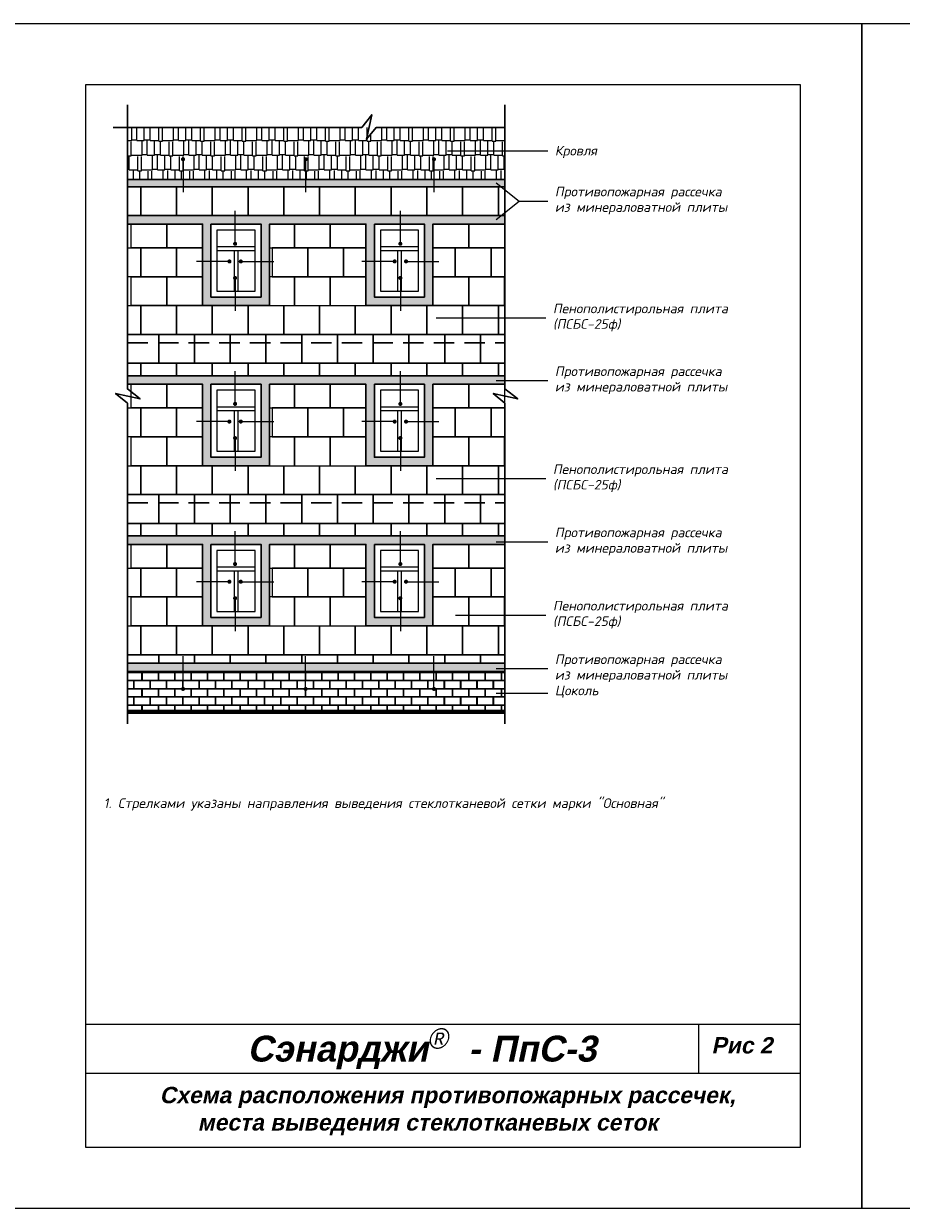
# Model space of a CAD drawing. Header units: inches. Extents: x 47 to 4151, y -1120 to 1902.
# Tile 61 of 93: x 262 to 477, y 1612 to 1902. Entities that reach past the tile are written whole.
import ezdxf

# ---------------------------------------------------------------- set-up
doc = ezdxf.new("R2010")
doc.units = ezdxf.units.IN
doc.header["$LTSCALE"] = 10
doc.header["$MEASUREMENT"] = 0
doc.linetypes.add('HIDDENX2', pattern=[0.75, 0.5, -0.25])
for name, color, linetype in [('DUBEL', 142, 'Continuous'), ('hatch', 240, 'Continuous'), ('ndp', 242, 'Continuous'), ('penoplast', 150, 'Continuous'), ('ramka', 248, 'Continuous'), ('wind', 82, 'Continuous')]:
    doc.layers.add(name, color=color, linetype=linetype)
doc.layers.add('Layer1', color=108, linetype='Continuous', lineweight=30)
doc.layers.add('list', color=5, linetype='Continuous', plot=False)
doc.styles.add('ndp', font='ARIALBD.TTF', dxfattribs={"oblique": 12})
doc.styles.add('style2', font='romans.shx', dxfattribs={"oblique": 12})
doc.dimstyles.new('1', dxfattribs={"dimtxt": 2, "dimasz": 2, "dimexe": 1, "dimexo": 0.7, "dimgap": 2, "dimtad": 0, "dimtih": 1, "dimtoh": 1, "dimdec": 4, "dimzin": 0, "dimdsep": 46, "dimtxsty": 'style2', "dimblk": 'ARCHTICK', "dimcen": 1.5, "dimdle": 1, "dimadec": 0, "dimazin": 0, "dimtfac": 1, "dimtdec": 4, "dimtofl": 0, "dimtmove": 0, "dimatfit": 2, "dimldrblk": 'DOTSMALL', "dimfxl": 1, "dimtolj": 1, "dimtzin": 0, "dimarcsym": 0})
pattern_1 = [(0, (-1576.6153, 2575.4049), (0.1875, 0.375), [0, -0.375])]

# ---------------------------------------------------------------- blocks, each defined once
blk = doc.blocks.new('_ArchTick')
at = {"layer": 'DUBEL', "color": 0, "const_width": 0.15}
blk.add_lwpolyline([(-0.5, -0.5), (0.5, 0.5)], dxfattribs=at)

msp = doc.modelspace()

# ---------------------------------------------------------------- hatches: boundary and pattern name
at = {"layer": 'hatch'}
h = msp.add_hatch(dxfattribs=at)
h.set_pattern_fill('AR-RSHKE', color=256, scale=0.3, style=0)
h.set_pattern_definition([(0, (-1576.6153, 2564.8748), (7.65, 3.6), [1.8, -1.5, 2.1, -0.9, 2.7, -1.2]), (0, (-1574.8153, 2565.0248), (7.65, 3.6), [1.5, -5.7, 1.2, -1.8]), (0, (-1571.2153, 2564.6498), (7.65, 3.6), [0.9, -9.3]), (90, (-1576.6153, 2564.8748), (-2.55, 3.6), [3.45, -10.95]), (90, (-1574.8153, 2564.8748), (-2.55, 3.6), [3.375, -11.025]), (90, (-1573.3153, 2564.8748), (-2.55, 3.6), [3.15, -11.25]), (90, (-1571.2153, 2564.6498), (-2.55, 3.6), [3.45, -10.95]), (90, (-1570.3153, 2564.6498), (-2.55, 3.6), [3.45, -10.95]), (90, (-1567.6153, 2564.8748), (-2.55, 3.6), [3.3, -11.1])])
h.paths.add_polyline_path([(380.154203, 1864.097318), (380.154203, 1876.85594), (348.585992, 1876.821516), (346.214011, 1873.935177), (346.845128, 1876.821516), (287.715458, 1876.821516), (287.715458, 1864.097318)])
h = msp.add_hatch(dxfattribs=at)
h.set_pattern_fill('DOTS', color=4, scale=6, style=0)
h.set_pattern_definition(pattern_1)
h.paths.add_polyline_path([(380.154203, 1853.168647), (380.154203, 1855.239717), (287.715458, 1855.239717), (287.715458, 1853.168647), (306.112663, 1853.168647), (306.112663, 1833.227561), (322.521914, 1833.227561), (322.521914, 1853.168647), (346.104204, 1853.168647), (346.104204, 1833.227561), (362.513455, 1833.227561), (362.513455, 1853.168647)])
h.paths.add_polyline_path([(360.442385, 1853.168647), (348.175275, 1853.168647), (348.175275, 1835.298631), (360.442385, 1835.298631)], flags=17)
h.paths.add_polyline_path([(320.450844, 1853.168647), (308.183734, 1853.168647), (308.183734, 1835.298631), (320.450844, 1835.298631)], flags=17)
h = msp.add_hatch(dxfattribs=at)
h.set_pattern_fill('DOTS', color=4, scale=6, style=0)
h.set_pattern_definition(pattern_1)
h.paths.add_polyline_path([(287.715458, 1816.039348), (287.715458, 1813.968278), (306.112663, 1813.968278), (306.112663, 1794.027192), (322.521914, 1794.027192), (322.521914, 1813.968278), (346.104204, 1813.968278), (346.104204, 1794.027192), (362.513455, 1794.027192), (362.513455, 1813.968278), (380.154203, 1813.968278), (380.154203, 1816.039348)])
h.paths.add_polyline_path([(360.442385, 1813.968278), (348.175275, 1813.968278), (348.175275, 1796.098262), (360.442385, 1796.098262)], flags=17)
h.paths.add_polyline_path([(320.450844, 1813.968278), (308.183734, 1813.968278), (308.183734, 1796.098262), (320.450844, 1796.098262)], flags=17)
h = msp.add_hatch(dxfattribs=at)
h.set_pattern_fill('DOTS', color=4, scale=6, style=0)
h.set_pattern_definition(pattern_1)
h.paths.add_polyline_path([(287.715458, 1776.838979), (287.715458, 1774.767909), (306.112663, 1774.767909), (306.112663, 1754.826823), (322.521914, 1754.826823), (322.521914, 1774.767909), (346.104204, 1774.767909), (346.104204, 1754.826823), (362.513455, 1754.826823), (362.513455, 1774.767909), (380.154203, 1774.767909), (380.154203, 1776.838979)])
h.paths.add_polyline_path([(360.442385, 1774.767909), (348.175275, 1774.767909), (348.175275, 1756.897893), (360.442385, 1756.897893)], flags=17)
h.paths.add_polyline_path([(320.450844, 1774.767909), (308.183734, 1774.767909), (308.183734, 1756.897893), (320.450844, 1756.897893)], flags=17)
h = msp.add_hatch(dxfattribs=at)
h.set_pattern_fill('AR-B816C', color=256, scale=0.25, style=0)
h.set_pattern_definition([(0, (-1576.6153, 2575.405), (2, 2), [3.90625, -0.09375]), (0, (-1578.6153, 2575.4987), (2, 2), [3.90625, -0.09375]), (90, (-1576.6153, 2575.405), (-2, 2), [-2.09375, 1.90625]), (90, (-1576.709, 2575.405), (-2, 2), [-2.09375, 1.90625])])
h.paths.add_polyline_path([(380.154203, 1733.775372), (380.154203, 1743.654282), (287.715458, 1743.654282), (287.715458, 1733.775372)])
at = {"layer": 'Layer1'}
h = msp.add_hatch(dxfattribs=at)
h.set_pattern_fill('DOTS', color=4, scale=6, style=0)
h.set_pattern_definition(pattern_1)
h.paths.add_polyline_path([(380.154203, 1862.308359), (380.154203, 1864.097318), (287.715458, 1864.097318), (287.715458, 1862.308359)])
h = msp.add_hatch(dxfattribs=at)
h.set_pattern_fill('DOTS', color=4, scale=6, style=0)
h.set_pattern_definition(pattern_1)
h.paths.add_polyline_path([(380.154203, 1743.654282), (380.154203, 1745.725352), (287.715458, 1745.725352), (287.715458, 1743.654282)])

# ---------------------------------------------------------------- linework, layer by layer
at = {"layer": 'hatch', "const_width": 1}
msp.add_lwpolyline([(287.715458, 1733.775372), (380.154203, 1733.775372)], dxfattribs=at)
at = {"layer": 'Layer1'}
for p, q in [((287.715458, 1864.097318), (380.154203, 1864.097318)), ((287.715458, 1862.308359), (380.154203, 1862.308359)), ((287.715458, 1862.308359), (380.154203, 1862.308359)), ((287.715458, 1862.308359), (380.154203, 1862.308359)), ((287.715458, 1745.725352), (380.154203, 1745.725352))]:
    msp.add_line(p, q, dxfattribs=at)
at = {"layer": 'Layer1', "color": 240, "linetype": 'HIDDENX2'}
for p, q in [((287.715458, 1824.12609), (380.154203, 1824.12609)), ((287.715458, 1784.925721), (380.154203, 1784.925721))]:
    msp.add_line(p, q, dxfattribs=at)
at = {"layer": 'Layer1', "color": 240}
for points in [[(287.715458, 1882.371935), (287.715458, 1812.827393), (290.830132, 1810.372661), (284.82912, 1811.684822), (287.715458, 1809.312841), (287.715458, 1730.854321)], [(380.154203, 1882.371935), (380.154203, 1812.827393), (383.268877, 1810.372661), (377.267865, 1811.684822), (380.154203, 1809.312841), (380.154203, 1730.854321)], [(284.244195, 1876.821516), (345.07144, 1876.821516), (347.526172, 1879.936189), (346.214011, 1873.935177), (348.585992, 1876.821516), (380.154203, 1876.85594)]]:
    msp.add_lwpolyline(points, dxfattribs=at)
at = {"layer": 'Layer1'}
for points in [[(380.154203, 1855.239717), (287.715458, 1855.239717)], [(287.715458, 1853.168647), (306.112663, 1853.168647), (306.112663, 1833.227561), (322.521914, 1833.227561), (322.521914, 1853.168647), (346.104204, 1853.168647), (346.104204, 1833.227561), (362.513455, 1833.227561), (362.513455, 1853.168647), (380.154203, 1853.168647)], [(380.154203, 1816.039348), (287.715458, 1816.039348)], [(287.715458, 1813.968278), (306.112663, 1813.968278), (306.112663, 1794.027192), (322.521914, 1794.027192), (322.521914, 1813.968278), (346.104204, 1813.968278), (346.104204, 1794.027192), (362.513455, 1794.027192), (362.513455, 1813.968278), (380.154203, 1813.968278)], [(380.154203, 1776.838979), (287.715458, 1776.838979)], [(287.715458, 1774.767909), (306.112663, 1774.767909), (306.112663, 1754.826823), (322.521914, 1754.826823), (322.521914, 1774.767909), (346.104204, 1774.767909), (346.104204, 1754.826823), (362.513455, 1754.826823), (362.513455, 1774.767909), (380.154203, 1774.767909)]]:
    msp.add_lwpolyline(points, dxfattribs=at)
for points in [[(308.183734, 1853.168647), (320.450844, 1853.168647), (320.450844, 1835.298631), (308.183734, 1835.298631)], [(348.175275, 1853.168647), (360.442385, 1853.168647), (360.442385, 1835.298631), (348.175275, 1835.298631)], [(308.183734, 1813.968278), (320.450844, 1813.968278), (320.450844, 1796.098262), (308.183734, 1796.098262)], [(348.175275, 1813.968278), (360.442385, 1813.968278), (360.442385, 1796.098262), (348.175275, 1796.098262)], [(308.183734, 1774.767909), (320.450844, 1774.767909), (320.450844, 1756.897893), (308.183734, 1756.897893)], [(348.175275, 1774.767909), (360.442385, 1774.767909), (360.442385, 1756.897893), (348.175275, 1756.897893)], [(287.715458, 1743.654282), (380.154203, 1743.654282), (380.154203, 1745.725352), (287.715458, 1745.725352)]]:
    msp.add_lwpolyline(points, close=True, dxfattribs=at)
at = {"layer": 'list'}
for points in [[(257.494698, 1612.234707), (467.494698, 1612.234707), (467.494698, 1902.234707), (257.494698, 1902.234707)], [(467.494698, 1612.234707), (677.494698, 1612.234707), (677.494698, 1902.234707), (467.494698, 1902.234707)]]:
    msp.add_lwpolyline(points, close=True, dxfattribs=at)
at = {"layer": 'ndp'}
for p, q in [((366.045374, 1871.083645), (390.609382, 1871.083645)), ((378.01504, 1863.287169), (383.634887, 1858.774038)), ((378.01504, 1854.260908), (383.634887, 1858.774038)), ((383.634887, 1858.774038), (390.609382, 1858.774038)), ((363.277309, 1830.223951), (390.130942, 1830.223951)), ((378.01504, 1814.862294), (390.609382, 1814.862294)), ((363.277309, 1790.879613), (390.130942, 1790.879613)), ((378.01504, 1775.402317), (390.609382, 1775.402317)), ((368.05159, 1757.451718), (390.130942, 1757.451718)), ((378.01504, 1744.343555), (390.609382, 1744.343555)), ((378.01504, 1738.3231), (390.609382, 1738.3231))]:
    msp.add_line(p, q, dxfattribs=at)
at = {"layer": 'penoplast'}
for points in [[(287.715458, 1862.308359), (291.005023, 1862.308359), (291.005023, 1855.239717), (287.715458, 1855.239717)], [(380.154203, 1855.239717), (378.523683, 1855.239717), (378.523683, 1862.308359), (380.154203, 1862.308359)], [(287.715458, 1847.364845), (291.005023, 1847.364845), (291.005023, 1840.296203), (287.715458, 1840.296203)], [(380.154203, 1840.296203), (376.735735, 1840.296203), (376.735735, 1847.364845), (380.154203, 1847.364845)], [(380.154203, 1833.227561), (380.017187, 1833.227561), (380.017187, 1840.296203), (380.154203, 1840.296203)], [(287.715458, 1833.227561), (291.005023, 1833.227561), (291.005023, 1826.158919), (287.715458, 1826.158919)], [(380.154203, 1826.158919), (378.523683, 1826.158919), (378.523683, 1833.227561), (380.154203, 1833.227561)], [(287.715458, 1826.158919), (295.380956, 1826.158919), (295.380956, 1819.090277), (287.715458, 1819.090277)], [(380.154203, 1819.090277), (374.14775, 1819.090277), (374.14775, 1826.158919), (380.154203, 1826.158919)], [(287.715458, 1819.090277), (291.005023, 1819.090277), (291.005023, 1816.039348), (287.715458, 1816.039348)], [(380.154203, 1816.039348), (378.523683, 1816.039348), (378.523683, 1819.090277), (380.154203, 1819.090277)], [(287.715458, 1808.164477), (291.005023, 1808.164477), (291.005023, 1801.095834), (287.715458, 1801.095834)], [(380.154203, 1801.095834), (376.735735, 1801.095834), (376.735735, 1808.164477), (380.154203, 1808.164477)], [(380.154203, 1794.027192), (380.017187, 1794.027192), (380.017187, 1801.095834), (380.154203, 1801.095834)], [(287.715458, 1794.027192), (291.005023, 1794.027192), (291.005023, 1786.95855), (287.715458, 1786.95855)], [(380.154203, 1786.95855), (378.523683, 1786.95855), (378.523683, 1794.027192), (380.154203, 1794.027192)], [(287.715458, 1786.95855), (295.380956, 1786.95855), (295.380956, 1779.889908), (287.715458, 1779.889908)], [(380.154203, 1779.889908), (374.14775, 1779.889908), (374.14775, 1786.95855), (380.154203, 1786.95855)], [(287.715458, 1779.889908), (291.005023, 1779.889908), (291.005023, 1776.838979), (287.715458, 1776.838979)], [(380.154203, 1776.838979), (378.523683, 1776.838979), (378.523683, 1779.889908), (380.154203, 1779.889908)], [(287.715458, 1768.964108), (291.005023, 1768.964108), (291.005023, 1761.895465), (287.715458, 1761.895465)], [(380.154203, 1761.895465), (376.735735, 1761.895465), (376.735735, 1768.964108), (380.154203, 1768.964108)], [(380.154203, 1754.826823), (380.017187, 1754.826823), (380.017187, 1761.895465), (380.154203, 1761.895465)], [(287.715458, 1754.826823), (291.005023, 1754.826823), (291.005023, 1747.758181), (287.715458, 1747.758181)], [(380.154203, 1747.758181), (378.523683, 1747.758181), (378.523683, 1754.826823), (380.154203, 1754.826823)], [(287.715458, 1747.758181), (295.380956, 1747.758181), (295.380956, 1745.725352), (287.715458, 1745.725352)], [(380.154203, 1745.725352), (374.14775, 1745.725352), (374.14775, 1747.758181), (380.154203, 1747.758181)]]:
    msp.add_lwpolyline(points, dxfattribs=at)
for points in [[(291.005023, 1855.239717), (291.005023, 1862.308359), (299.756889, 1862.308359), (299.756889, 1855.239717)], [(299.756889, 1855.239717), (299.756889, 1862.308359), (308.508755, 1862.308359), (308.508755, 1855.239717)], [(308.508755, 1855.239717), (308.508755, 1862.308359), (317.260621, 1862.308359), (317.260621, 1855.239717)], [(317.260621, 1855.239717), (317.260621, 1862.308359), (326.012487, 1862.308359), (326.012487, 1855.239717)], [(326.012487, 1855.239717), (326.012487, 1862.308359), (334.764353, 1862.308359), (334.764353, 1855.239717)], [(334.764353, 1855.239717), (334.764353, 1862.308359), (343.516219, 1862.308359), (343.516219, 1855.239717)], [(343.516219, 1855.239717), (343.516219, 1862.308359), (352.268085, 1862.308359), (352.268085, 1855.239717)], [(352.268085, 1855.239717), (352.268085, 1862.308359), (361.019951, 1862.308359), (361.019951, 1855.239717)], [(361.019951, 1855.239717), (361.019951, 1862.308359), (369.771817, 1862.308359), (369.771817, 1855.239717)], [(369.771817, 1855.239717), (369.771817, 1862.308359), (378.523683, 1862.308359), (378.523683, 1855.239717)], [(288.608931, 1847.364845), (288.608931, 1853.168647), (297.360797, 1853.168647), (297.360797, 1847.364845)], [(297.360797, 1847.364845), (297.360797, 1853.168647), (306.112663, 1853.168647), (306.112663, 1847.364845)], [(328.600472, 1847.364845), (328.600472, 1853.168647), (322.521914, 1853.168647), (322.521914, 1847.364845)], [(337.352338, 1847.364845), (337.352338, 1853.168647), (328.600472, 1853.168647), (328.600472, 1847.364845)], [(346.104204, 1847.364845), (346.104204, 1853.168647), (337.352338, 1853.168647), (337.352338, 1847.364845)], [(362.513455, 1847.364845), (362.513455, 1853.168647), (371.265321, 1853.168647), (371.265321, 1847.364845)], [(371.265321, 1847.364845), (371.265321, 1853.168647), (380.017187, 1853.168647), (380.017187, 1847.364845)], [(291.005023, 1840.296203), (291.005023, 1847.364845), (299.756889, 1847.364845), (299.756889, 1840.296203)], [(299.756889, 1840.296203), (299.756889, 1847.364845), (306.112663, 1847.364845), (306.112663, 1840.296203)], [(331.881924, 1840.296203), (331.881924, 1847.364845), (323.130058, 1847.364845), (323.130058, 1840.296203)], [(340.63379, 1840.296203), (340.63379, 1847.364845), (331.881924, 1847.364845), (331.881924, 1840.296203)], [(346.104204, 1840.296203), (346.104204, 1847.364845), (340.63379, 1847.364845), (340.63379, 1840.296203)], [(362.513455, 1840.296203), (362.513455, 1847.364845), (367.983869, 1847.364845), (367.983869, 1840.296203)], [(367.983869, 1840.296203), (367.983869, 1847.364845), (376.735735, 1847.364845), (376.735735, 1840.296203)], [(288.608931, 1833.227561), (288.608931, 1840.296203), (297.360797, 1840.296203), (297.360797, 1833.227561)], [(297.360797, 1833.227561), (297.360797, 1840.296203), (306.112663, 1840.296203), (306.112663, 1833.227561)], [(328.600472, 1833.227561), (328.600472, 1840.296203), (322.521914, 1840.296203), (322.521914, 1833.227561)], [(337.352338, 1833.227561), (337.352338, 1840.296203), (328.600472, 1840.296203), (328.600472, 1833.227561)], [(346.104204, 1833.227561), (346.104204, 1840.296203), (337.352338, 1840.296203), (337.352338, 1833.227561)], [(362.513455, 1833.227561), (362.513455, 1840.296203), (371.265321, 1840.296203), (371.265321, 1833.227561)], [(371.265321, 1833.227561), (371.265321, 1840.296203), (380.017187, 1840.296203), (380.017187, 1833.227561)], [(291.005023, 1826.158919), (291.005023, 1833.227561), (299.756889, 1833.227561), (299.756889, 1826.158919)], [(299.756889, 1826.158919), (299.756889, 1833.227561), (308.508755, 1833.227561), (308.508755, 1826.158919)], [(308.508755, 1826.158919), (308.508755, 1833.227561), (317.260621, 1833.227561), (317.260621, 1826.158919)], [(317.260621, 1826.158919), (317.260621, 1833.227561), (326.012487, 1833.227561), (326.012487, 1826.158919)], [(326.012487, 1826.158919), (326.012487, 1833.227561), (334.764353, 1833.227561), (334.764353, 1826.158919)], [(334.764353, 1826.158919), (334.764353, 1833.227561), (343.516219, 1833.227561), (343.516219, 1826.158919)], [(343.516219, 1826.158919), (343.516219, 1833.227561), (352.268085, 1833.227561), (352.268085, 1826.158919)], [(352.268085, 1826.158919), (352.268085, 1833.227561), (361.019951, 1833.227561), (361.019951, 1826.158919)], [(361.019951, 1826.158919), (361.019951, 1833.227561), (369.771817, 1833.227561), (369.771817, 1826.158919)], [(369.771817, 1826.158919), (369.771817, 1833.227561), (378.523683, 1833.227561), (378.523683, 1826.158919)], [(295.380956, 1819.090277), (295.380956, 1826.158919), (304.132822, 1826.158919), (304.132822, 1819.090277)], [(304.132822, 1819.090277), (304.132822, 1826.158919), (312.884688, 1826.158919), (312.884688, 1819.090277)], [(312.884688, 1819.090277), (312.884688, 1826.158919), (321.636554, 1826.158919), (321.636554, 1819.090277)], [(321.636554, 1819.090277), (321.636554, 1826.158919), (330.38842, 1826.158919), (330.38842, 1819.090277)], [(330.38842, 1819.090277), (330.38842, 1826.158919), (339.140286, 1826.158919), (339.140286, 1819.090277)], [(339.140286, 1819.090277), (339.140286, 1826.158919), (347.892152, 1826.158919), (347.892152, 1819.090277)], [(347.892152, 1819.090277), (347.892152, 1826.158919), (356.644018, 1826.158919), (356.644018, 1819.090277)], [(356.644018, 1819.090277), (356.644018, 1826.158919), (365.395884, 1826.158919), (365.395884, 1819.090277)], [(365.395884, 1819.090277), (365.395884, 1826.158919), (374.14775, 1826.158919), (374.14775, 1819.090277)], [(291.005023, 1816.039348), (291.005023, 1819.090277), (299.756889, 1819.090277), (299.756889, 1816.039348)], [(299.756889, 1816.039348), (299.756889, 1819.090277), (308.508755, 1819.090277), (308.508755, 1816.039348)], [(308.508755, 1816.039348), (308.508755, 1819.090277), (317.260621, 1819.090277), (317.260621, 1816.039348)], [(317.260621, 1816.039348), (317.260621, 1819.090277), (326.012487, 1819.090277), (326.012487, 1816.039348)], [(326.012487, 1816.039348), (326.012487, 1819.090277), (334.764353, 1819.090277), (334.764353, 1816.039348)], [(334.764353, 1816.039348), (334.764353, 1819.090277), (343.516219, 1819.090277), (343.516219, 1816.039348)], [(343.516219, 1816.039348), (343.516219, 1819.090277), (352.268085, 1819.090277), (352.268085, 1816.039348)], [(352.268085, 1816.039348), (352.268085, 1819.090277), (361.019951, 1819.090277), (361.019951, 1816.039348)], [(361.019951, 1816.039348), (361.019951, 1819.090277), (369.771817, 1819.090277), (369.771817, 1816.039348)], [(369.771817, 1816.039348), (369.771817, 1819.090277), (378.523683, 1819.090277), (378.523683, 1816.039348)], [(288.608931, 1808.164477), (288.608931, 1813.968278), (297.360797, 1813.968278), (297.360797, 1808.164477)], [(297.360797, 1808.164477), (297.360797, 1813.968278), (306.112663, 1813.968278), (306.112663, 1808.164477)], [(328.600472, 1808.164477), (328.600472, 1813.968278), (322.521914, 1813.968278), (322.521914, 1808.164477)], [(337.352338, 1808.164477), (337.352338, 1813.968278), (328.600472, 1813.968278), (328.600472, 1808.164477)], [(346.104204, 1808.164477), (346.104204, 1813.968278), (337.352338, 1813.968278), (337.352338, 1808.164477)], [(362.513455, 1808.164477), (362.513455, 1813.968278), (371.265321, 1813.968278), (371.265321, 1808.164477)], [(371.265321, 1808.164477), (371.265321, 1813.968278), (380.017187, 1813.968278), (380.017187, 1808.164477)], [(291.005023, 1801.095834), (291.005023, 1808.164477), (299.756889, 1808.164477), (299.756889, 1801.095834)], [(299.756889, 1801.095834), (299.756889, 1808.164477), (306.112663, 1808.164477), (306.112663, 1801.095834)], [(331.881924, 1801.095834), (331.881924, 1808.164477), (323.130058, 1808.164477), (323.130058, 1801.095834)], [(340.63379, 1801.095834), (340.63379, 1808.164477), (331.881924, 1808.164477), (331.881924, 1801.095834)], [(346.104204, 1801.095834), (346.104204, 1808.164477), (340.63379, 1808.164477), (340.63379, 1801.095834)], [(362.513455, 1801.095834), (362.513455, 1808.164477), (367.983869, 1808.164477), (367.983869, 1801.095834)], [(367.983869, 1801.095834), (367.983869, 1808.164477), (376.735735, 1808.164477), (376.735735, 1801.095834)], [(288.608931, 1794.027192), (288.608931, 1801.095834), (297.360797, 1801.095834), (297.360797, 1794.027192)], [(297.360797, 1794.027192), (297.360797, 1801.095834), (306.112663, 1801.095834), (306.112663, 1794.027192)], [(328.600472, 1794.027192), (328.600472, 1801.095834), (322.521914, 1801.095834), (322.521914, 1794.027192)], [(337.352338, 1794.027192), (337.352338, 1801.095834), (328.600472, 1801.095834), (328.600472, 1794.027192)], [(346.104204, 1794.027192), (346.104204, 1801.095834), (337.352338, 1801.095834), (337.352338, 1794.027192)], [(362.513455, 1794.027192), (362.513455, 1801.095834), (371.265321, 1801.095834), (371.265321, 1794.027192)], [(371.265321, 1794.027192), (371.265321, 1801.095834), (380.017187, 1801.095834), (380.017187, 1794.027192)], [(291.005023, 1786.95855), (291.005023, 1794.027192), (299.756889, 1794.027192), (299.756889, 1786.95855)], [(299.756889, 1786.95855), (299.756889, 1794.027192), (308.508755, 1794.027192), (308.508755, 1786.95855)], [(308.508755, 1786.95855), (308.508755, 1794.027192), (317.260621, 1794.027192), (317.260621, 1786.95855)], [(317.260621, 1786.95855), (317.260621, 1794.027192), (326.012487, 1794.027192), (326.012487, 1786.95855)], [(326.012487, 1786.95855), (326.012487, 1794.027192), (334.764353, 1794.027192), (334.764353, 1786.95855)], [(334.764353, 1786.95855), (334.764353, 1794.027192), (343.516219, 1794.027192), (343.516219, 1786.95855)], [(343.516219, 1786.95855), (343.516219, 1794.027192), (352.268085, 1794.027192), (352.268085, 1786.95855)], [(352.268085, 1786.95855), (352.268085, 1794.027192), (361.019951, 1794.027192), (361.019951, 1786.95855)], [(361.019951, 1786.95855), (361.019951, 1794.027192), (369.771817, 1794.027192), (369.771817, 1786.95855)], [(369.771817, 1786.95855), (369.771817, 1794.027192), (378.523683, 1794.027192), (378.523683, 1786.95855)], [(295.380956, 1779.889908), (295.380956, 1786.95855), (304.132822, 1786.95855), (304.132822, 1779.889908)], [(304.132822, 1779.889908), (304.132822, 1786.95855), (312.884688, 1786.95855), (312.884688, 1779.889908)], [(312.884688, 1779.889908), (312.884688, 1786.95855), (321.636554, 1786.95855), (321.636554, 1779.889908)], [(321.636554, 1779.889908), (321.636554, 1786.95855), (330.38842, 1786.95855), (330.38842, 1779.889908)], [(330.38842, 1779.889908), (330.38842, 1786.95855), (339.140286, 1786.95855), (339.140286, 1779.889908)], [(339.140286, 1779.889908), (339.140286, 1786.95855), (347.892152, 1786.95855), (347.892152, 1779.889908)], [(347.892152, 1779.889908), (347.892152, 1786.95855), (356.644018, 1786.95855), (356.644018, 1779.889908)], [(356.644018, 1779.889908), (356.644018, 1786.95855), (365.395884, 1786.95855), (365.395884, 1779.889908)], [(365.395884, 1779.889908), (365.395884, 1786.95855), (374.14775, 1786.95855), (374.14775, 1779.889908)], [(291.005023, 1776.838979), (291.005023, 1779.889908), (299.756889, 1779.889908), (299.756889, 1776.838979)], [(299.756889, 1776.838979), (299.756889, 1779.889908), (308.508755, 1779.889908), (308.508755, 1776.838979)], [(308.508755, 1776.838979), (308.508755, 1779.889908), (317.260621, 1779.889908), (317.260621, 1776.838979)], [(317.260621, 1776.838979), (317.260621, 1779.889908), (326.012487, 1779.889908), (326.012487, 1776.838979)], [(326.012487, 1776.838979), (326.012487, 1779.889908), (334.764353, 1779.889908), (334.764353, 1776.838979)], [(334.764353, 1776.838979), (334.764353, 1779.889908), (343.516219, 1779.889908), (343.516219, 1776.838979)], [(343.516219, 1776.838979), (343.516219, 1779.889908), (352.268085, 1779.889908), (352.268085, 1776.838979)], [(352.268085, 1776.838979), (352.268085, 1779.889908), (361.019951, 1779.889908), (361.019951, 1776.838979)], [(361.019951, 1776.838979), (361.019951, 1779.889908), (369.771817, 1779.889908), (369.771817, 1776.838979)], [(369.771817, 1776.838979), (369.771817, 1779.889908), (378.523683, 1779.889908), (378.523683, 1776.838979)], [(288.608931, 1768.964108), (288.608931, 1774.767909), (297.360797, 1774.767909), (297.360797, 1768.964108)], [(297.360797, 1768.964108), (297.360797, 1774.767909), (306.112663, 1774.767909), (306.112663, 1768.964108)], [(328.600472, 1768.964108), (328.600472, 1774.767909), (322.521914, 1774.767909), (322.521914, 1768.964108)], [(337.352338, 1768.964108), (337.352338, 1774.767909), (328.600472, 1774.767909), (328.600472, 1768.964108)], [(346.104204, 1768.964108), (346.104204, 1774.767909), (337.352338, 1774.767909), (337.352338, 1768.964108)], [(362.513455, 1768.964108), (362.513455, 1774.767909), (371.265321, 1774.767909), (371.265321, 1768.964108)], [(371.265321, 1768.964108), (371.265321, 1774.767909), (380.017187, 1774.767909), (380.017187, 1768.964108)], [(291.005023, 1761.895465), (291.005023, 1768.964108), (299.756889, 1768.964108), (299.756889, 1761.895465)], [(299.756889, 1761.895465), (299.756889, 1768.964108), (306.112663, 1768.964108), (306.112663, 1761.895465)], [(331.881924, 1761.895465), (331.881924, 1768.964108), (323.130058, 1768.964108), (323.130058, 1761.895465)], [(340.63379, 1761.895465), (340.63379, 1768.964108), (331.881924, 1768.964108), (331.881924, 1761.895465)], [(346.104204, 1761.895465), (346.104204, 1768.964108), (340.63379, 1768.964108), (340.63379, 1761.895465)], [(362.513455, 1761.895465), (362.513455, 1768.964108), (367.983869, 1768.964108), (367.983869, 1761.895465)], [(367.983869, 1761.895465), (367.983869, 1768.964108), (376.735735, 1768.964108), (376.735735, 1761.895465)], [(288.608931, 1754.826823), (288.608931, 1761.895465), (297.360797, 1761.895465), (297.360797, 1754.826823)], [(297.360797, 1754.826823), (297.360797, 1761.895465), (306.112663, 1761.895465), (306.112663, 1754.826823)], [(328.600472, 1754.826823), (328.600472, 1761.895465), (322.521914, 1761.895465), (322.521914, 1754.826823)], [(337.352338, 1754.826823), (337.352338, 1761.895465), (328.600472, 1761.895465), (328.600472, 1754.826823)], [(346.104204, 1754.826823), (346.104204, 1761.895465), (337.352338, 1761.895465), (337.352338, 1754.826823)], [(362.513455, 1754.826823), (362.513455, 1761.895465), (371.265321, 1761.895465), (371.265321, 1754.826823)], [(371.265321, 1754.826823), (371.265321, 1761.895465), (380.017187, 1761.895465), (380.017187, 1754.826823)], [(291.005023, 1747.758181), (291.005023, 1754.826823), (299.756889, 1754.826823), (299.756889, 1747.758181)], [(299.756889, 1747.758181), (299.756889, 1754.826823), (308.508755, 1754.826823), (308.508755, 1747.758181)], [(308.508755, 1747.758181), (308.508755, 1754.826823), (317.260621, 1754.826823), (317.260621, 1747.758181)], [(317.260621, 1747.758181), (317.260621, 1754.826823), (326.012487, 1754.826823), (326.012487, 1747.758181)], [(326.012487, 1747.758181), (326.012487, 1754.826823), (334.764353, 1754.826823), (334.764353, 1747.758181)], [(334.764353, 1747.758181), (334.764353, 1754.826823), (343.516219, 1754.826823), (343.516219, 1747.758181)], [(343.516219, 1747.758181), (343.516219, 1754.826823), (352.268085, 1754.826823), (352.268085, 1747.758181)], [(352.268085, 1747.758181), (352.268085, 1754.826823), (361.019951, 1754.826823), (361.019951, 1747.758181)], [(361.019951, 1747.758181), (361.019951, 1754.826823), (369.771817, 1754.826823), (369.771817, 1747.758181)], [(369.771817, 1747.758181), (369.771817, 1754.826823), (378.523683, 1754.826823), (378.523683, 1747.758181)], [(295.380956, 1745.725352), (295.380956, 1747.758181), (304.132822, 1747.758181), (304.132822, 1745.725352)], [(304.132822, 1745.725352), (304.132822, 1747.758181), (312.884688, 1747.758181), (312.884688, 1745.725352)], [(312.884688, 1745.725352), (312.884688, 1747.758181), (321.636554, 1747.758181), (321.636554, 1745.725352)], [(321.636554, 1745.725352), (321.636554, 1747.758181), (330.38842, 1747.758181), (330.38842, 1745.725352)], [(330.38842, 1745.725352), (330.38842, 1747.758181), (339.140286, 1747.758181), (339.140286, 1745.725352)], [(339.140286, 1745.725352), (339.140286, 1747.758181), (347.892152, 1747.758181), (347.892152, 1745.725352)], [(347.892152, 1745.725352), (347.892152, 1747.758181), (356.644018, 1747.758181), (356.644018, 1745.725352)], [(356.644018, 1745.725352), (356.644018, 1747.758181), (365.395884, 1747.758181), (365.395884, 1745.725352)], [(365.395884, 1745.725352), (365.395884, 1747.758181), (374.14775, 1747.758181), (374.14775, 1745.725352)]]:
    msp.add_lwpolyline(points, close=True, dxfattribs=at)
at = {"layer": 'ramka'}
for p, q in [((452.494698, 1657.234707), (277.494698, 1657.234707)), ((427.494698, 1657.234707), (427.494698, 1645.234707)), ((452.494698, 1645.234707), (277.494698, 1645.234707))]:
    msp.add_line(p, q, dxfattribs=at)
msp.add_lwpolyline([(277.494698, 1627.234707), (452.494698, 1627.234707), (452.494698, 1887.234707), (277.494698, 1887.234707)], close=True, dxfattribs=at)
at = {"layer": 'wind'}
for p, q in [((309.648201, 1847.65592), (318.986376, 1847.65592)), ((349.639742, 1847.65592), (358.977917, 1847.65592)), ((309.648201, 1846.722103), (318.986376, 1846.722103)), ((313.85038, 1846.722103), (313.85038, 1836.763099)), ((314.784198, 1846.722103), (314.784198, 1836.763099)), ((349.639742, 1846.722103), (358.977917, 1846.722103)), ((353.841921, 1846.722103), (353.841921, 1836.763099)), ((354.775739, 1846.722103), (354.775739, 1836.763099)), ((309.648201, 1808.455551), (318.986376, 1808.455551)), ((309.648201, 1807.521734), (318.986376, 1807.521734)), ((313.85038, 1807.521734), (313.85038, 1797.56273)), ((314.784198, 1807.521734), (314.784198, 1797.56273)), ((349.639742, 1808.455551), (358.977917, 1808.455551)), ((349.639742, 1807.521734), (358.977917, 1807.521734)), ((353.841921, 1807.521734), (353.841921, 1797.56273)), ((354.775739, 1807.521734), (354.775739, 1797.56273)), ((309.648201, 1769.255182), (318.986376, 1769.255182)), ((349.639742, 1769.255182), (358.977917, 1769.255182)), ((309.648201, 1768.321365), (318.986376, 1768.321365)), ((313.85038, 1768.321365), (313.85038, 1758.362361)), ((314.784198, 1768.321365), (314.784198, 1758.362361)), ((349.639742, 1768.321365), (358.977917, 1768.321365)), ((353.841921, 1768.321365), (353.841921, 1758.362361)), ((354.775739, 1768.321365), (354.775739, 1758.362361))]:
    msp.add_line(p, q, dxfattribs=at)
for points in [[(308.183734, 1853.168647), (320.450844, 1853.168647), (320.450844, 1835.298631), (308.183734, 1835.298631)], [(348.175275, 1853.168647), (360.442385, 1853.168647), (360.442385, 1835.298631), (348.175275, 1835.298631)], [(309.648201, 1836.763099), (318.986376, 1836.763099), (318.986376, 1851.704179), (309.648201, 1851.704179)], [(349.639742, 1836.763099), (358.977917, 1836.763099), (358.977917, 1851.704179), (349.639742, 1851.704179)], [(308.183734, 1813.968278), (320.450844, 1813.968278), (320.450844, 1796.098262), (308.183734, 1796.098262)], [(309.648201, 1797.56273), (318.986376, 1797.56273), (318.986376, 1812.50381), (309.648201, 1812.50381)], [(348.175275, 1813.968278), (360.442385, 1813.968278), (360.442385, 1796.098262), (348.175275, 1796.098262)], [(349.639742, 1797.56273), (358.977917, 1797.56273), (358.977917, 1812.50381), (349.639742, 1812.50381)], [(308.183734, 1774.767909), (320.450844, 1774.767909), (320.450844, 1756.897893), (308.183734, 1756.897893)], [(309.648201, 1758.362361), (318.986376, 1758.362361), (318.986376, 1773.303441), (309.648201, 1773.303441)], [(348.175275, 1774.767909), (360.442385, 1774.767909), (360.442385, 1756.897893), (348.175275, 1756.897893)], [(349.639742, 1758.362361), (358.977917, 1758.362361), (358.977917, 1773.303441), (349.639742, 1773.303441)]]:
    msp.add_lwpolyline(points, close=True, dxfattribs=at)

# ---------------------------------------------------------------- texts
at = {"layer": 'ndp', "oblique": 12}
for s, height, style, p in [('Кровля', 2.3461995, 'style2', (392.362216, 1869.970629)), ('Противопожарная рассечка', 2.34619952, 'style2', (392.362216, 1859.965787)), ('из минераловатной плиты', 2.34619952, 'style2', (392.362216, 1856.167178)), ('Пенополистирольная плита', 2.34619952, 'style2', (391.883775, 1831.347956)), ('(ПСБС-25ф)', 2.3461995, 'style2', (391.883775, 1827.549348)), ('Противопожарная рассечка', 2.34619952, 'style2', (392.362216, 1815.986299)), ('из минераловатной плиты', 2.34619952, 'style2', (392.362216, 1812.187691)), ('Пенополистирольная плита', 2.34619952, 'style2', (391.883775, 1792.003618)), ('(ПСБС-25ф)', 2.3461995, 'style2', (391.883775, 1788.205009)), ('Противопожарная рассечка', 2.34619952, 'style2', (392.362216, 1776.526322)), ('из минераловатной плиты', 2.34619952, 'style2', (392.362216, 1772.727714)), ('Пенополистирольная плита', 2.34619952, 'style2', (391.883775, 1758.575723)), ('(ПСБС-25ф)', 2.3461995, 'style2', (391.883775, 1754.777114)), ('Противопожарная рассечка', 2.34619952, 'style2', (392.362216, 1745.467561)), ('из минераловатной плиты', 2.34619952, 'style2', (392.362216, 1741.668952)), ('Цоколь', 2.3461995, 'style2', (392.362216, 1737.829497)), ('1. Стрелками указаны направления выведения стеклотканевой сетки марки "Основная"', 2.34619952, 'style2', (281.892995, 1710.246354)), ('Сэнарджи    - ПпС-3', 6.33260053, 'ndp', (317.071368, 1648.159045)), ('Рис 2', 4, 'ndp', (430.698078, 1650.136758)), ('Схема расположения противопожарных рассечек,', 4, 'ndp', (295.631684, 1637.961096)), ('места выведения стеклотканевых сеток', 4, 'ndp', (304.915047, 1631.272821))]:
    msp.add_text(s, height=height, dxfattribs=dict(at, style=style)).set_placement(p)
at = {"layer": 'ndp', "insert": (361.134171, 1656.298129), "char_height": 5, "attachment_point": 1, "style": 'style2'}
msp.add_mtext('{\\fCentury Gothic|b0|i0|c204|p32;®}', dxfattribs=at)

# ---------------------------------------------------------------- leaders
at = {"layer": 'Layer1'}
for points in [[(301.344267, 1869.053357), (301.344267, 1860.99908)], [(331.355452, 1869.053357), (331.355452, 1860.99908)], [(362.766121, 1869.053357), (362.766121, 1860.99908)], [(314.087285, 1848.356857), (314.087285, 1856.411133)], [(354.538833, 1848.356857), (354.538833, 1856.411133)], [(312.693918, 1844.030466), (304.639641, 1844.030466)], [(315.480653, 1844.030466), (323.53493, 1844.030466)], [(353.145465, 1844.030466), (345.091189, 1844.030466)], [(355.932201, 1844.030466), (363.986478, 1844.030466)], [(314.087285, 1839.990068), (314.087285, 1831.935792)], [(354.538833, 1839.990068), (354.538833, 1831.935792)], [(314.087285, 1809.156488), (314.087285, 1817.210764)], [(354.538833, 1809.156488), (354.538833, 1817.210764)], [(312.693918, 1804.830097), (304.639641, 1804.830097)], [(315.480653, 1804.830097), (323.53493, 1804.830097)], [(353.145465, 1804.830097), (345.091189, 1804.830097)], [(355.932201, 1804.830097), (363.986478, 1804.830097)], [(314.087285, 1800.789699), (314.087285, 1792.735423)], [(354.538833, 1800.789699), (354.538833, 1792.735423)], [(314.087285, 1769.956119), (314.087285, 1778.010395)], [(354.538833, 1769.956119), (354.538833, 1778.010395)], [(312.693918, 1765.629728), (304.639641, 1765.629728)], [(315.480653, 1765.629728), (323.53493, 1765.629728)], [(353.145465, 1765.629728), (345.091189, 1765.629728)], [(355.932201, 1765.629728), (363.986478, 1765.629728)], [(314.087285, 1761.58933), (314.087285, 1753.535054)], [(354.538833, 1761.58933), (354.538833, 1753.535054)], [(301.344267, 1739.378283), (301.344267, 1747.43256)], [(331.355452, 1739.378283), (331.355452, 1747.43256)], [(362.766121, 1739.378283), (362.766121, 1747.43256)]]:
    msp.add_leader(points, dimstyle='1', override={"dimasz": 4, "dimgap": 1, "dimtad": 0}, dxfattribs=at)

doc.saveas('drawing.dxf')
